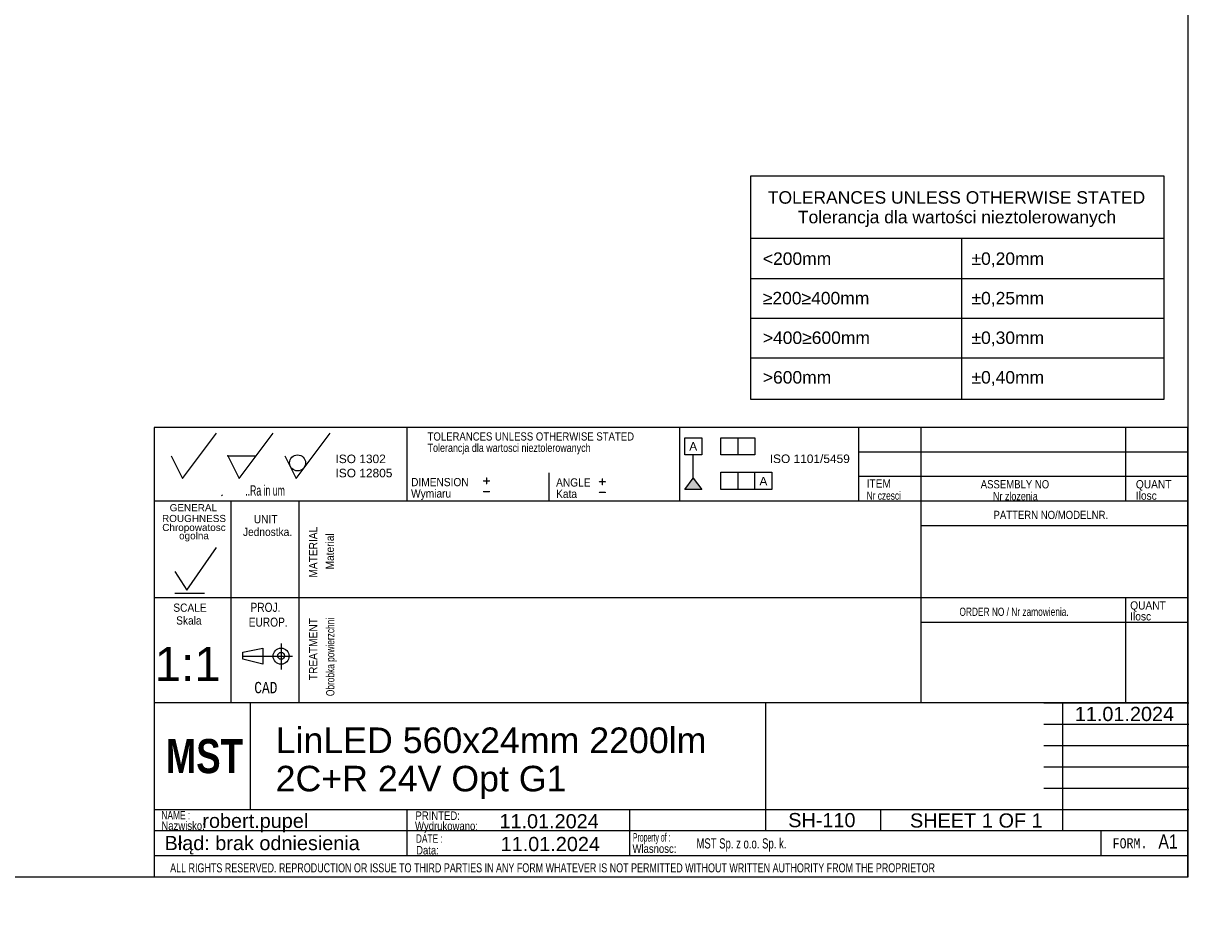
# Model space of a CAD drawing. Header units: millimetres. Extents: x 7 to 819, y 6 to 587.
# Tile 8 of 10: x 614 to 819, y 6 to 165. Entities that reach past the tile are written whole.
import ezdxf
from ezdxf.entities.mleader import LeaderData, LeaderLine
from ezdxf.enums import TextEntityAlignment as Align
from ezdxf.lldxf.tags import DXFTag
from ezdxf.math import Vec2, Vec3

# ---------------------------------------------------------------- set-up
doc = ezdxf.new("R2010")
doc.units = ezdxf.units.MM
doc.layers.add('10', color=7, linetype='Continuous')
doc.layers.add('Default', color=7, linetype='Continuous')
doc.styles.add('SEACAD_Arial', font='arial.ttf')
doc.styles.add('SEACAD_Lucida_Console', font='lucon.TTF', dxfattribs={"width": 0.8})
tags = doc.linetypes.add('CENTER2', pattern=[28.575, 19.05, -3.175, 3.175, -3.175]).pattern_tags.tags
tags[10:11] = [DXFTag(74, 4), DXFTag(75, 0), DXFTag(340, '0'), DXFTag(46, 0.0), DXFTag(50, 0.0), DXFTag(44, 0.0), DXFTag(45, 0.0)]
tags[8:9] = [DXFTag(74, 4), DXFTag(75, 0), DXFTag(340, '0'), DXFTag(46, 0.0), DXFTag(50, 0.0), DXFTag(44, 0.0), DXFTag(45, 0.0)]
tags[6:7] = [DXFTag(74, 4), DXFTag(75, 0), DXFTag(340, '0'), DXFTag(46, 0.0), DXFTag(50, 0.0), DXFTag(44, 0.0), DXFTag(45, 0.0)]
tags[4:5] = [DXFTag(74, 4), DXFTag(75, 0), DXFTag(340, '0'), DXFTag(46, 0.0), DXFTag(50, 0.0), DXFTag(44, 0.0), DXFTag(45, 0.0)]

# ---------------------------------------------------------------- blocks, each defined once
blk = doc.blocks.new('SE')
at = {"layer": 'Default', "color": 7, "linetype": 'Continuous'}
for p, q in [((742.13, 127.14), (814.84, 127.14)), ((779.2, 127.14), (779.2, 119.99)), ((742.13, 119.99), (814.84, 119.99)), ((779.2, 119.99), (779.2, 113.02)), ((742.13, 113.02), (814.84, 113.02)), ((779.2, 113.02), (779.2, 106.06)), ((742.13, 106.06), (814.84, 106.06)), ((779.2, 106.06), (779.2, 98.74))]:
    blk.add_line(p, q, dxfattribs=at)
blk.add_lwpolyline([(742.13, 98.74), (742.13, 138.07), (814.84, 138.07), (814.84, 98.74), (742.13, 98.74)], dxfattribs=at)
at = {"layer": 'Default', "color": 7, "linetype": 'Continuous', "style": 'SEACAD_Arial'}
for s, p in [('TOLERANCES UNLESS OTHERWISE STATED', (745.12, 135.39)), ('Tolerancja dla wartości nieztolerowanych', (750.41, 131.94)), ('<200mm', (744.24, 124.62)), ('±0,20mm', (780.97, 124.62)), ('≥200≥400mm', (744.24, 117.66)), ('±0,25mm', (780.97, 117.66)), ('>400≥600mm', (744.24, 110.69)), ('±0,30mm', (780.97, 110.69)), ('>600mm', (744.24, 103.72)), ('±0,40mm', (780.97, 103.72))]:
    blk.add_text(s, height=2.2, dxfattribs=at).set_placement(p, align=Align.TOP_LEFT)
blk = doc.blocks.new('SEANNOT_GROUP12')
at = {"layer": 'Default', "color": 7, "linetype": 'Continuous', "style": 'SEACAD_Arial'}
for s, p in [('LinLED 560x24mm 2200lm ', (658.49, 40.96)), ('2C+R 24V Opt G1', (658.49, 34.21))]:
    blk.add_text(s, height=4.5, dxfattribs=at).set_placement(p, align=Align.TOP_LEFT)
blk = doc.blocks.new('SEANNOT_GROUP13')
at = {"layer": 'Default', "color": 7, "linetype": 'Continuous', "style": 'SEACAD_Arial'}
blk.add_text('robert.pupel', height=2.5, dxfattribs=at).set_placement((645.59, 25.78), align=Align.TOP_LEFT)
blk = doc.blocks.new('SEANNOT_GROUP14')
at = {"layer": 'Default', "color": 7, "linetype": 'Continuous', "style": 'SEACAD_Arial'}
blk.add_text('SH-110', height=2.5, dxfattribs=at).set_placement((748.71, 25.9), align=Align.TOP_LEFT)
blk = doc.blocks.new('SEANNOT_GROUP15')
at = {"layer": 'Default', "color": 7, "linetype": 'Continuous', "style": 'SEACAD_Arial'}
blk.add_text('1:1', height=6, dxfattribs=at).set_placement((637.18, 55.12), align=Align.TOP_LEFT)
blk = doc.blocks.new('_Dot')
at = {"color": 0, "linetype": 'ByBlock', "lineweight": -2}
blk.add_line((-0.5, 0), (-1, 0), dxfattribs=at)
at = {"color": 0, "linetype": 'ByBlock', "const_width": 0.5}
blk.add_lwpolyline([(-0.25, 0, 1), (0.25, 0, 1)], format="xyb", close=True, dxfattribs=at)
blk = doc.blocks.new('SEANNOT_GROUP17')
at = {"layer": 'Default', "color": 7, "linetype": 'Continuous', "style": 'SEACAD_Arial'}
blk.add_text('11.01.2024', height=2.5, dxfattribs=at).set_placement((697.88, 25.7), align=Align.TOP_LEFT)
blk = doc.blocks.new('SEANNOT_GROUP18')
at = {"layer": 'Default', "color": 7, "linetype": 'Continuous', "style": 'SEACAD_Arial'}
blk.add_text('11.01.2024', height=2.5, dxfattribs=at).set_placement((698.09, 21.69), align=Align.TOP_LEFT)
blk = doc.blocks.new('SEANNOT_GROUP19')
at = {"layer": 'Default', "color": 7, "linetype": 'Continuous', "style": 'SEACAD_Arial'}
for s, p in [('SHEET ', (770.14, 25.83)), ('1', (782.8, 25.83)), (' OF ', (784.76, 25.83)), ('1', (791.55, 25.83))]:
    blk.add_text(s, height=2.5, dxfattribs=at).set_placement(p, align=Align.TOP_LEFT)
blk = doc.blocks.new('SEANNOT_GROUP20')
at = {"layer": 'Default', "color": 7, "linetype": 'Continuous', "style": 'SEACAD_Arial'}
blk.add_text('11.01.2024', height=2.5, dxfattribs=at).set_placement((799.15, 44.59), align=Align.TOP_LEFT)

msp = doc.modelspace()

# ---------------------------------------------------------------- hatches: boundary and pattern name
at = {"layer": 'Default', "linetype": 'Continuous'}
msp.add_hatch(color=7, dxfattribs=at).paths.add_polyline_path([(731.992, 84.877), (730.492, 82.892), (733.492, 82.892)])

# ---------------------------------------------------------------- linework, layer by layer
at = {"layer": '10', "color": 7, "linetype": 'Continuous'}
for p, q in [((642.075, 84.794), (648.075, 92.794)), ((652.075, 84.794), (658.075, 92.794)), ((662.075, 84.794), (668.075, 92.794)), ((681.575, 93.794), (681.575, 80.794)), ((729.575, 93.794), (729.575, 80.794)), ((761.075, 93.794), (761.075, 80.794)), ((772.075, 93.794), (772.075, 45.294)), ((808.075, 93.794), (808.075, 80.794)), ((640.075, 88.794), (642.075, 84.794)), ((650.075, 88.794), (655.075, 88.794)), ((650.075, 88.794), (652.075, 84.794)), ((660.075, 88.794), (662.075, 84.794)), ((819.075, 89.461), (761.075, 89.461)), ((706.575, 85.794), (706.575, 80.794)), ((819.075, 85.127), (761.075, 85.127)), ((819.075, 80.794), (637.075, 80.794)), ((648.949, 81.721), (649.125, 81.927)), ((650.575, 80.794), (650.575, 45.294)), ((650.575, 80.794), (650.575, 46.794)), ((662.575, 80.794), (662.575, 45.294)), ((819.075, 76.461), (772.075, 76.461)), ((642.877, 65.159), (648.076, 72.664)), ((640.735, 68.441), (642.877, 65.159)), ((819.075, 63.794), (637.075, 63.794)), ((640.735, 64.619), (645.934, 64.619)), ((808.075, 63.794), (808.075, 45.294)), ((819.075, 59.461), (772.075, 59.461)), ((659.45, 55.77), (659.45, 51.161)), ((659.45, 55.77), (659.45, 51.161)), ((652.721, 54.209), (656.206, 54.901)), ((652.721, 53.016), (652.721, 54.209)), ((656.206, 54.901), (656.206, 52.133)), ((656.206, 52.133), (652.721, 53.016)), ((744.7, 45.294), (637.075, 45.294)), ((744.575, 45.294), (637.075, 45.294)), ((654.075, 26.544), (654.075, 45.294)), ((793.7, 45.294), (819.2, 45.294)), ((797.075, 22.794), (797.075, 45.294)), ((793.7, 41.544), (819.2, 41.544)), ((793.7, 37.794), (819.2, 37.794)), ((793.7, 34.044), (819.2, 34.044)), ((793.7, 30.294), (819.2, 30.294)), ((637.075, 26.544), (819.2, 26.544)), ((681.603, 26.521), (681.603, 18.396)), ((720.78, 26.456), (720.78, 18.331)), ((764.95, 26.544), (764.95, 22.794)), ((637.075, 22.794), (793.7, 22.794)), ((803.762, 22.794), (803.762, 18.419)), ((637.075, 18.419), (819.075, 18.419))]:
    msp.add_line(p, q, dxfattribs=at)
at = {"layer": '10', "color": 7, "linetype": 'CENTER2'}
msp.add_line((652.721, 53.517), (661.436, 53.517), dxfattribs=at)
at = {"layer": '10', "color": 7, "linetype": 'Continuous'}
for points in [[(819.075, 14.669), (819.075, 93.794), (637.075, 93.794), (637.075, 14.669), (819.075, 14.669)], [(744.7, 45.294), (744.7, 22.794), (819.075, 22.794), (819.075, 45.294), (744.7, 45.294)]]:
    msp.add_lwpolyline(points, dxfattribs=at)
for centre, radius in [((662.347, 87.549), 1.402), ((659.45, 53.517), 1.415), ((659.45, 53.576), 0.607)]:
    msp.add_circle(centre, radius, dxfattribs=at)
msp.add_point((650.075, 88.794), dxfattribs=at)
at = {"layer": 'Default', "color": 7, "linetype": 'Continuous'}
for p, q in [((819.1, 14.67), (819.1, 586.67)), ((730.492, 88.983), (730.492, 91.983)), ((730.492, 91.983), (733.492, 91.983)), ((733.492, 91.983), (733.492, 88.983)), ((736.828, 88.983), (736.828, 91.983)), ((736.828, 91.983), (742.828, 91.983)), ((739.828, 91.983), (739.828, 88.983)), ((742.828, 91.983), (742.828, 88.983)), ((733.492, 88.983), (730.492, 88.983)), ((731.992, 84.877), (731.992, 88.983)), ((742.828, 88.983), (736.828, 88.983)), ((730.492, 82.892), (731.992, 84.877)), ((731.992, 84.877), (733.492, 82.892)), ((736.828, 82.892), (736.828, 85.892)), ((736.828, 85.892), (745.828, 85.892)), ((739.828, 85.892), (739.828, 82.892)), ((742.828, 82.892), (742.828, 85.892)), ((745.828, 85.892), (745.828, 82.892)), ((733.492, 82.892), (730.492, 82.892)), ((745.828, 82.892), (736.828, 82.892)), ((6.708, 14.67), (819.1, 14.67))]:
    msp.add_line(p, q, dxfattribs=at)

# ---------------------------------------------------------------- block references
at = {"layer": 'Default'}
for name in ['SE', 'SEANNOT_GROUP15', 'SEANNOT_GROUP20', 'SEANNOT_GROUP12', 'SEANNOT_GROUP13', 'SEANNOT_GROUP17', 'SEANNOT_GROUP14', 'SEANNOT_GROUP19', 'SEANNOT_GROUP18']:
    msp.add_blockref(name, (0, 0), dxfattribs=at)

# ---------------------------------------------------------------- texts
at = {"layer": '10', "attachment_point": 1}
for s, insert, char_height, width, style in [('{\\farial rounded mt|b0||i0||c0|p34;\\C7;\\H1.45000002;\\W0.83002;TOLERANCES UNLESS OTHERWISE STATED}', (685.231, 92.931), 1.45, 38.61414, 'SEACAD_Arial'), ('{\\farial rounded mt|b0||i0||c0|p34;\\C7;\\H1.45000002;\\W0.77704;Tolerancja dla wartosci nieztolerowanych}', (685.231, 90.931), 1.45, 36.02936, 'SEACAD_Arial'), ('{\\farial rounded mt|b0||i0||c0|p34;\\C7;\\H1.45000002;\\W0.883;DIMENSION}', (682.324, 84.896), 1.45, 10.15001, 'SEACAD_Arial'), ('{\\farial rounded mt|b0||i0||c0|p34;\\C7;\\H1.45000002;\\W0.883;ANGLE}', (707.852, 84.832), 1.45, 6.05218, 'SEACAD_Arial'), ('{\\farial rounded mt|b0||i0||c0|p34;\\C7;\\H1.45000002;\\W0.883;ITEM}', (762.514, 84.637), 1.45, 4.25544, 'SEACAD_Arial'), ('{\\farial rounded mt|b0||i0||c0|p34;\\C7;\\H1.45000002;\\W0.83002;ASSEMBLY NO}', (782.593, 84.51), 1.45, 12.82936, 'SEACAD_Arial'), ('{\\farial rounded mt|b0||i0||c0|p34;\\C7;\\H1.45000002;\\W0.883;QUANT}', (809.905, 84.51), 1.45, 6.24131, 'SEACAD_Arial'), ('{\\farial rounded mt|b0||i0||c0|p34;\\C7;\\H1.8;\\W0.608;..Ra in um}', (653.139, 83.594), 1.8, 8.92175, 'SEACAD_Arial'), ('{\\farial rounded mt|b0||i0||c0|p34;\\C7;\\H1.45000002;\\W0.883;Wymiaru}', (682.324, 82.896), 1.45, 8.67569, 'SEACAD_Arial'), ('{\\farial rounded mt|b0||i0||c0|p34;\\C7;\\H1.45000002;\\W0.883;Kata}', (707.852, 82.832), 1.45, 5.07501, 'SEACAD_Arial'), ('{\\farial rounded mt|b0||i0||c0|p34;\\C7;\\H1.45000002;\\W0.72406;Nr czesci }', (762.514, 82.51), 1.45, 7.78588, 'SEACAD_Arial'), ('{\\farial rounded mt|b0||i0||c0|p34;\\C7;\\H1.45000002;\\W0.77704;Nr zlozenia}', (784.757, 82.411), 1.45, 9.50428, 'SEACAD_Arial'), ('{\\farial rounded mt|b0||i0||c0|p34;\\C7;\\H1.45000002;\\W0.883;Ilosc}', (809.905, 82.51), 1.45, 6.93479, 'SEACAD_Arial'), ('{\\farial rounded mt|b0||i0||c0|p34;\\C7;\\H1.45000002;\\W0.883;UNIT}', (654.641, 78.367), 1.45, 4.16088, 'SEACAD_Arial'), ('{\\farial rounded mt|b0||i0||c0|p34;\\C7;\\H1.45000002;\\W0.83002;PATTERN NO/MODELNR.}', (784.847, 79.116), 1.45, 21.43479, 'SEACAD_Arial'), ('{\\farial rounded mt|b0||i0||c0|p34;\\C7;\\H1.45000002;\\W0.883;Jednostka.}', (652.738, 76.128), 1.45, 8.72628, 'SEACAD_Arial'), ('{\\farial rounded mt|b0||i0||c0|p34;\\C7;\\H1.45000002;\\W0.883;SCALE}', (640.475, 62.782), 1.45, 5.86305, 'SEACAD_Arial'), ('{\\farial rounded mt|b0||i0||c0|p34;\\C7;\\H1.60000002;\\W0.8;PROJ.}', (654.062, 62.918), 1.6, 5.11305, 'SEACAD_Arial'), ('{\\farial rounded mt|b0||i0||c0|p34;\\C7;\\H1.45000002;\\W0.72406;ORDER NO / Nr zamowienia.}', (778.847, 62.061), 1.45, 25.03089, 'SEACAD_Arial'), ('{\\farial rounded mt|b0||i0||c0|p34;\\C7;\\H1.45000002;\\W0.883;QUANT}', (808.905, 63.177), 1.45, 6.24131, 'SEACAD_Arial'), ('{\\farial rounded mt|b0||i0||c0|p34;\\C7;\\H1.45000002;\\W0.883;Skala}', (640.976, 60.528), 1.45, 5.77723, 'SEACAD_Arial'), ('{\\farial rounded mt|b0||i0||c0|p34;\\C7;\\H1.60000002;\\W0.8;EUROP.}', (653.745, 60.311), 1.6, 6.64349, 'SEACAD_Arial'), ('{\\farial rounded mt|b0||i0||c0|p34;\\C7;\\H1.45000002;\\W0.883;Ilosc}', (808.905, 61.256), 1.45, 6.93479, 'SEACAD_Arial'), ('{\\fLucida Console|b0||i0||c0|p34;\\C7;\\H1.99999998;\\W0.8;CAD}', (654.724, 48.987), 2, 4.53334, 'SEACAD_Lucida_Console'), ('{\\farial rounded mt|b0||i0||c0|p34;\\C7;\\H1.5;\\W0.704;NAME :}', (638.376, 26.268), 1.5, 5.5761, 'SEACAD_Arial'), ('{\\farial rounded mt|b0||i0||c0|p34;\\C7;\\H1.5;\\W0.8;PRINTED:}', (683.099, 26.18), 1.5, 8.9879, 'SEACAD_Arial'), ('{\\farial rounded mt|b0||i0||c0|p34;\\C7;\\H1.5;\\W0.8;Nazwisko:}', (638.376, 24.421), 1.5, 7.67838, 'SEACAD_Arial'), ('{\\farial rounded mt|b0||i0||c0|p34;\\C7;\\H1.5;\\W0.8;Wydrukowano:}', (683.011, 24.37), 1.5, 11.43865, 'SEACAD_Arial'), ('{\\farial rounded mt|b0||i0||c0|p34;\\C7;\\H1.5;\\W0.704;DATE :}', (683.165, 22.152), 1.5, 5.2174, 'SEACAD_Arial'), ('{\\farial rounded mt|b0||i0||c0|p34;\\C7;\\H1.5;\\W0.46208;Property of :}', (721.38, 22.362), 1.5, 8.86958, 'SEACAD_Arial'), ('{\\farial rounded mt|b0||i0||c0|p34;\\C7;\\H1.8;\\W0.667;MST Sp. z o.o. Sp. k.}', (732.551, 21.452), 1.8, 58.30436, 'SEACAD_Arial'), ('{\\fLucida Console|b0||i0||c0|p34;\\C7;\\H1.8;\\W0.8;FORM.}', (805.825, 21.469), 1.8, 6.80001, 'SEACAD_Lucida_Console'), ('{\\farial rounded mt|b0||i0||c0|p34;\\C7;\\H2.50000002;\\W0.8;A1}', (813.862, 22.139), 2.5, 4.9829, 'SEACAD_Arial'), ('{\\farial rounded mt|b0||i0||c0|p34;\\C7;\\H1.5;\\W0.8;Data:}', (683.208, 20.102), 1.5, 6.19566, 'SEACAD_Arial'), ('{\\farial rounded mt|b0||i0||c0|p34;\\C7;\\H1.5;\\W0.8;Wlasnosc:}', (721.296, 20.377), 1.5, 10.89131, 'SEACAD_Arial'), ('{\\farial rounded mt|b0||i0||c0|p34;\\C7;\\H1.60000002;\\W0.704;ALL RIGHTS RESERVED. REPRODUCTION OR ISSUE TO THIRD PARTIES IN ANY FORM WHATEVER IS NOT PERMITTED WITHOUT WRITTEN AUTHORITY FROM THE PROPRIETOR}', (639.922, 17.047), 1.6, 148.00001, 'SEACAD_Arial')]:
    msp.add_mtext(s, dxfattribs=dict(at, insert=insert, char_height=char_height, width=width, style=style))
at = {"layer": '10', "char_height": 1.25, "attachment_point": 1}
for s, insert, width in [('{\\fArial|b0||i0||c0|p34;\\C7;\\H1.2499998;\\W1.;GENERAL}', (639.827, 80.287), 8.3424), ('{\\fArial|b0||i0||c0|p34;\\C7;\\H1.2499998;\\W1.;ROUGHNESS}', (638.492, 78.393), 11.22283)]:
    msp.add_mtext(s, dxfattribs=dict(at, insert=insert, width=width))
at = {"layer": '10', "insert": (644.111, 75.265), "char_height": 1.25, "width": 11.65265, "attachment_point": 5, "line_spacing_factor": 0.7}
msp.add_mtext('{\\fArial|b0||i0||c0|p34;\\C7;\\H1.24999998;\\W1.;Chropowatosc\\P}{\\fArial|b0||i0||c0|p34;\\C7;\\H1.24999998;\\W1.;ogolna}', dxfattribs=at)
at = {"layer": '10', "char_height": 1.45, "attachment_point": 1, "rotation": 89.99999, "style": 'SEACAD_Arial'}
for s, insert, width in [('{\\farial rounded mt|b0||i0||c0|p34;\\C7;\\H1.45000002;\\W0.883;MATERIAL}', (664.376, 67.352), 8.92066), ('{\\farial rounded mt|b0||i0||c0|p34;\\C7;\\H1.45000002;\\W0.883;Material}', (667.296, 68.795), 7.15315), ('{\\farial rounded mt|b0||i0||c0|p34;\\C7;\\H1.45000002;\\W0.72406;Obrobka powierzchni}', (667.376, 46.486), 17.04755), ('{\\farial rounded mt|b0||i0||c0|p34;\\C7;\\H1.45000002;\\W0.883;TREATMENT}', (664.376, 49.29), 10.87501)]:
    msp.add_mtext(s, dxfattribs=dict(at, insert=insert, width=width))
at = {"layer": 'Default'}
for s, insert, char_height, width, attachment_point in [('{\\fArial CE|b0||i0||c0|p34;\\C7;\\H1.5;\\W1.;A}', (731.986, 91.206), 1.5, 1.40218, 2), ('{\\fArial|b0||i0||c0|p34;\\C7;\\H1.5;\\W1.;ISO 1302 \\P}{\\fArial|b0||i0||c0|p34;\\C7;\\H1.5;\\W1.;ISO 12805}', (669.021, 89.009), 1.5, 10.48633, 1), ('{\\fArial|b0||i0||c0|p34;\\C7;\\H1.5;\\W1.;ISO 1101/5459}', (752.506, 89.025), 1.5, 15.28486, 2), ('{\\fSolid Edge ISO|b0||i0||c0|p34;\\C7;\\H2.5;\\W1.;+\\P}', (694.794, 85.892), 2.5, 1.88245, 1), ('{\\fSolid Edge ISO|b0||i0||c0|p34;\\C7;\\H2.5;\\W1.;+\\P}', (715.187, 85.735), 2.5, 1.88245, 1), ('{\\fArial CE|b0||i0||c0|p34;\\C7;\\H1.5;\\W1.;A}', (744.342, 85.081), 1.5, 1.40218, 2), ('{\\fSolid Edge ISO|b0||i0||c0|p34;\\C7;\\H2.5;\\W1.;-\\P}', (694.794, 84.009), 2.5, 1.88245, 1), ('{\\fSolid Edge ISO|b0||i0||c0|p34;\\C7;\\H2.5;\\W1.;-\\P}', (715.187, 83.852), 2.5, 1.88245, 1)]:
    msp.add_mtext(s, dxfattribs=dict(at, insert=insert, char_height=char_height, width=width, attachment_point=attachment_point))

# ---------------------------------------------------------------- leaders
at = {"layer": 'Default', "color": 7, "linetype": 'Continuous'}
ml = msp.add_multileader_mtext('Standard', dxfattribs=at)
ml.set_content('{\\pxsm0.9;\\fImpact|b0||i0||c0|p34;\\W1.;MST\\P}', color=256)
ml.set_leader_properties()
ml.set_arrow_properties(name='DOT')
ml.build(insert=Vec2(0, 0))
ml.multileader.update_dxf_attribs({"leader_type": 0, "dogleg_length": 0, "arrow_head_size": 6})
ctx = ml.context
ctx.base_point, ctx.char_height, ctx.arrow_head_size = Vec3(637.147, 35.856), 6, 6
ctx.mtext.insert = Vec3(639.147, 38.919)
ml = msp.add_multileader_mtext('Standard', dxfattribs=at)
ml.set_content('{\\pxsm0.9;\\fArial|b0||i0||c0|p34;\\W1.; Błąd: brak odniesienia\\P}', color=256)
ml.set_leader_properties()
ml.set_arrow_properties(name='DOT')
ml.build(insert=Vec2(0, 0))
ml.multileader.update_dxf_attribs({"leader_type": 0, "dogleg_length": 0, "arrow_head_size": 2.5})
ctx = ml.context
ctx.base_point, ctx.char_height, ctx.arrow_head_size = Vec3(635.962, 20.247), 2.5, 2.5
ctx.mtext.insert = Vec3(637.962, 21.863)

doc.saveas('drawing.dxf')
